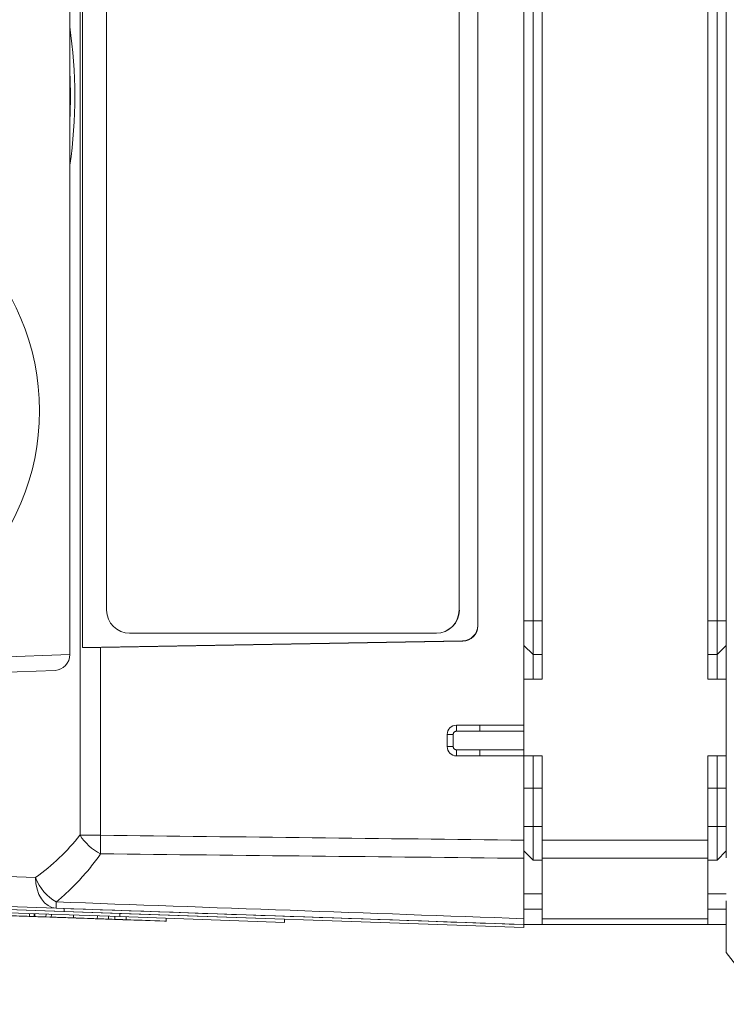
# Model space of a CAD drawing. Header units: millimetres. Extents: x 4 to 836, y 5 to 589.
# Tile 84 of 163: x 402 to 425, y 463 to 495. Entities that reach past the tile are written whole.
import ezdxf

# ---------------------------------------------------------------- set-up
doc = ezdxf.new("R2010")
doc.units = ezdxf.units.MM
doc.layers.add('1', color=7, linetype='Continuous', true_color=0xffffff)

msp = doc.modelspace()

# ---------------------------------------------------------------- linework, layer by layer
at = {"layer": '1', "color": 9, "linetype": 'Continuous', "lineweight": 18}
for p, q in [((424.995, 467.791), (424.995, 517.43)), ((418.995, 473.611), (418.995, 511.611)), ((424.395, 473.611), (424.395, 511.611)), ((418.695, 509.711), (418.695, 475.511)), ((424.695, 475.511), (424.695, 509.711)), ((418.695, 475.511), (418.695, 474.411)), ((424.695, 474.411), (424.695, 475.511)), ((418.395, 474.711), (418.695, 474.411)), ((424.695, 474.411), (424.995, 474.711)), ((418.695, 474.411), (418.695, 473.611)), ((418.995, 474.411), (418.695, 474.411)), ((424.695, 474.411), (424.395, 474.411)), ((424.695, 473.611), (424.695, 474.411)), ((418.995, 473.611), (418.395, 473.611)), ((424.995, 473.611), (424.395, 473.611)), ((418.395, 471.111), (418.395, 472.111)), ((418.995, 471.111), (418.395, 471.111)), ((418.695, 471.111), (418.695, 470.061)), ((418.995, 468.362), (418.995, 471.111)), ((424.995, 471.111), (424.395, 471.111)), ((424.395, 468.362), (424.395, 471.111)), ((424.695, 470.061), (424.695, 471.111)), ((418.695, 470.061), (418.695, 468.811)), ((424.695, 468.811), (424.695, 470.061)), ((418.695, 468.811), (418.695, 467.711)), ((424.695, 467.711), (424.695, 468.811)), ((418.995, 467.772), (418.995, 468.362)), ((424.395, 468.362), (424.395, 467.772)), ((418.395, 468.011), (418.695, 467.711)), ((418.995, 467.711), (418.695, 467.711)), ((418.995, 465.803), (418.995, 467.772)), ((424.395, 467.772), (424.395, 465.803)), ((424.695, 467.711), (424.395, 467.711)), ((424.695, 467.711), (424.995, 468.011)), ((418.995, 466.611), (418.395, 466.611)), ((424.995, 466.611), (424.395, 466.611)), ((424.995, 464.699), (424.995, 466.38)), ((418.995, 465.611), (418.995, 465.803)), ((424.395, 465.803), (424.395, 465.611)), ((418.995, 465.611), (418.395, 465.611)), ((424.395, 465.611), (418.995, 465.611)), ((424.995, 465.611), (424.395, 465.611)), ((424.995, 464.699), (426.29, 463.011))]:
    msp.add_line(p, q, dxfattribs=at)
at = {"layer": '1', "color": 252, "linetype": 'Continuous', "lineweight": 13}
for p, q in [((403.921, 468.522), (403.921, 516.7)), ((416.282, 475.861), (416.289, 475.861)), ((416.889, 475.358), (416.896, 475.351)), ((416.405, 474.852), (416.398, 474.859)), ((404.593, 474.646), (404.593, 468.522)), ((416.194, 471.913), (416.195, 472.111)), ((416.963, 472.111), (416.963, 471.911)), ((416.963, 471.911), (418.395, 471.911)), ((416.092, 471.811), (415.895, 471.811)), ((416.092, 471.411), (416.092, 471.811)), ((416.092, 471.411), (415.895, 471.411)), ((416.194, 471.309), (416.195, 471.111)), ((418.395, 471.311), (416.963, 471.311)), ((416.963, 471.311), (416.963, 471.111)), ((404.593, 468.522), (403.921, 468.522)), ((386.695, 467.694), (402.474, 467.143))]:
    msp.add_line(p, q, dxfattribs=at)
at = {"layer": '1', "color": 252, "linetype": 'Continuous', "lineweight": 18}
for p, q in [((418.395, 513.111), (418.395, 472.111)), ((404, 474.643), (404, 510.579)), ((416.889, 509.863), (416.889, 475.358)), ((416.896, 475.351), (416.896, 509.87)), ((404.789, 475.861), (404.789, 509.361)), ((416.282, 509.361), (416.282, 475.861)), ((416.289, 509.361), (416.289, 475.861)), ((415.533, 475.111), (405.539, 475.111)), ((415.54, 475.111), (415.533, 475.111)), ((416.398, 474.859), (404, 474.643)), ((404.593, 474.646), (416.405, 474.852)), ((416.195, 472.111), (416.963, 472.111)), ((416.963, 472.111), (418.395, 472.111)), ((415.895, 471.411), (415.895, 471.811)), ((416.963, 471.111), (416.195, 471.111)), ((418.395, 471.111), (416.963, 471.111)), ((418.395, 471.111), (418.395, 468.362)), ((418.395, 465.803), (418.395, 467.772)), ((403.146, 466.143), (387.66, 466.684))]:
    msp.add_line(p, q, dxfattribs=at)
at = {"layer": '1', "color": 27, "linetype": 'Continuous', "lineweight": 18}
for p, q in [((403.589, 510.807), (403.589, 474.414)), ((403.106, 473.898), (394.886, 473.611))]:
    msp.add_line(p, q, dxfattribs=at)
at = {"layer": '1', "color": 9, "linetype": 'Continuous', "lineweight": 13}
for p, q in [((418.395, 475.511), (418.695, 475.511)), ((418.995, 475.511), (418.695, 475.511)), ((424.695, 475.511), (424.395, 475.511)), ((424.995, 475.511), (424.695, 475.511)), ((418.395, 470.061), (418.695, 470.061)), ((418.995, 470.061), (418.695, 470.061)), ((424.695, 470.061), (424.395, 470.061)), ((424.695, 470.061), (424.995, 470.061)), ((418.395, 468.811), (418.695, 468.811)), ((418.995, 468.811), (418.695, 468.811)), ((424.695, 468.811), (424.395, 468.811)), ((424.695, 468.811), (424.995, 468.811)), ((418.995, 468.362), (424.395, 468.362)), ((424.395, 467.772), (418.995, 467.772)), ((418.395, 466.111), (418.995, 466.111)), ((424.395, 466.111), (424.995, 466.111)), ((418.995, 465.803), (424.395, 465.803))]:
    msp.add_line(p, q, dxfattribs=at)
at = {"layer": '1', "color": 27, "linetype": 'Continuous', "lineweight": 13}
msp.add_line((394.886, 474.11), (403.589, 474.414), dxfattribs=at)
at = {"layer": '1', "color": 7, "linetype": 'Continuous', "lineweight": 18}
for p, q in [((387.903, 466.475), (405.219, 465.87)), ((387.907, 466.575), (405.222, 465.97)), ((405.222, 465.97), (405.219, 465.87)), ((405.219, 465.87), (410.589, 465.682)), ((405.222, 465.97), (410.593, 465.782)), ((410.593, 465.782), (410.589, 465.682))]:
    msp.add_line(p, q, dxfattribs=at)
at = {"layer": '1', "color": 18, "linetype": 'Continuous', "lineweight": 18}
for p, q in [((387.91, 466.575), (403.401, 466.034)), ((403.146, 466.143), (403.404, 466.134)), ((403.401, 466.034), (403.404, 466.134)), ((403.404, 466.134), (418.395, 465.611)), ((403.401, 466.034), (418.392, 465.511)), ((418.392, 465.511), (418.395, 465.611))]:
    msp.add_line(p, q, dxfattribs=at)
at = {"layer": '1', "color": 5, "linetype": 'Continuous', "lineweight": 18}
for p, q in [((402.275, 465.973), (402.272, 465.865)), ((402.426, 465.859), (402.43, 465.967)), ((402.448, 465.967), (402.444, 465.859)), ((402.986, 465.948), (402.982, 465.84)), ((403.709, 465.923), (403.705, 465.815)), ((404.486, 465.896), (404.482, 465.788)), ((405.058, 465.876), (405.054, 465.768)), ((406.73, 465.709), (406.734, 465.817))]:
    msp.add_line(p, q, dxfattribs=at)
at = {"layer": '1', "color": 5, "linetype": 'Continuous', "lineweight": 13}
for p, q in [((402.814, 465.954), (402.81, 465.859)), ((404.847, 465.787), (404.85, 465.883)), ((405.427, 465.863), (405.423, 465.767))]:
    msp.add_line(p, q, dxfattribs=at)
at = {"layer": '1', "color": 27, "linetype": 'Continuous', "lineweight": 13}
msp.add_arc((394.851, 482.361), 7.75, 270.258, 89.742, dxfattribs=at)
at = {"layer": '1', "color": 252, "linetype": 'Continuous', "lineweight": 18}
for centre, start, end in [((416.195, 471.811), 90, 180), ((416.195, 471.411), 180, 270)]:
    msp.add_arc(centre, 0.3, start, end, dxfattribs=at)
for centre, major_axis, ratio, start_param, end_param in [((395.974, 492.611), (0, -11), 0.707107, 1.365768, 1.778421), ((405.539, 475.861), (0, -0.75), 0.999391, 4.712389, 6.283185), ((415.533, 475.861), (0, -0.75), 0.999391, 0, 1.570796), ((415.54, 475.861), (0, 0.75), 0.999391, 3.141593, 4.712389), ((416.388, 475.359), (0.428, -0.26), 0.997308, 5.277434, 6.828351), ((416.395, 475.352), (0.428, -0.26), 0.997308, 5.277434, 6.828351), ((404.628, 474.681), (1, 0.019), 0.034915, 4.033531, 4.676829)]:
    msp.add_ellipse(centre, major_axis=major_axis, ratio=ratio, start_param=start_param, end_param=end_param, dxfattribs=at)
at = {"layer": '1', "color": 252, "linetype": 'Continuous', "lineweight": 13}
for centre, major_axis, ratio, start_param, end_param in [((396.893, 492.611), (0, -9.5), 0.707107, 1.49065, 1.650943), ((398.159, 473.111), (7.367, 0), 0.99939, 5.338076, 5.610261), ((404.628, 468.522), (0.782, -0.624), 0.529088, 4.126635, 5.070538), ((404.628, 468.522), (-0.012, -1), 0.034897, 4.712801, 5.363836), ((403.181, 467.143), (-0.035, -0.999), 0.706891, 4.737069, 6.283185), ((403.181, 467.143), (0.585, -0.811), 0.629764, 4.285595, 5.384655), ((403.181, 467.143), (-0.035, -0.999), 0.011831, 5.629885, 6.283185)]:
    msp.add_ellipse(centre, major_axis=major_axis, ratio=ratio, start_param=start_param, end_param=end_param, dxfattribs=at)
at = {"layer": '1', "color": 27, "linetype": 'Continuous', "lineweight": 18}
msp.add_ellipse((403.105, 474.398), major_axis=(0.19, 0.467), ratio=0.954432, start_param=3.545796, end_param=5.115375, dxfattribs=at)
at = {"layer": '1', "color": 252, "linetype": 'Continuous', "lineweight": 13}
for points, knots in [([(416.092, 471.811), (416.092, 471.818), (416.092, 471.824), (416.095, 471.837), (416.097, 471.844), (416.102, 471.856), (416.105, 471.862), (416.113, 471.873), (416.117, 471.878), (416.126, 471.888), (416.132, 471.892), (416.143, 471.899), (416.149, 471.902), (416.161, 471.908), (416.168, 471.909), (416.181, 471.912), (416.187, 471.913), (416.194, 471.913)], [0, 0, 0, 0, 0.125, 0.125, 0.25, 0.25, 0.375, 0.375, 0.5, 0.5, 0.625, 0.625, 0.75, 0.75, 0.875, 0.875, 1, 1, 1, 1]), ([(416.194, 471.309), (416.187, 471.309), (416.181, 471.31), (416.167, 471.312), (416.161, 471.314), (416.149, 471.319), (416.143, 471.322), (416.132, 471.33), (416.126, 471.334), (416.117, 471.343), (416.113, 471.349), (416.105, 471.36), (416.102, 471.365), (416.097, 471.378), (416.095, 471.384), (416.092, 471.397), (416.092, 471.404), (416.092, 471.411)], [0, 0, 0, 0, 0.125, 0.125, 0.25, 0.25, 0.375, 0.375, 0.5, 0.5, 0.625, 0.625, 0.75, 0.75, 0.875, 0.875, 1, 1, 1, 1]), ([(404.593, 467.916), (404.484, 467.761), (404.372, 467.613), (404.143, 467.329), (404.025, 467.193), (403.783, 466.933), (403.659, 466.808), (403.406, 466.57), (403.277, 466.457), (403.146, 466.349)], [0, 0, 0, 0, 0.25, 0.25, 0.5, 0.5, 0.75, 0.75, 1, 1, 1, 1])]:
    msp.add_open_spline(points, degree=3, knots=knots, dxfattribs=at)
for points in [[(416.194, 471.913), (416.45, 471.911), (416.707, 471.911), (416.963, 471.911)], [(416.963, 471.311), (416.707, 471.311), (416.45, 471.31), (416.194, 471.309)], [(404.593, 468.522), (409.194, 468.467), (413.794, 468.414), (418.395, 468.362)], [(418.395, 467.772), (413.794, 467.819), (409.194, 467.867), (404.593, 467.916)], [(403.146, 466.349), (408.229, 466.167), (413.312, 465.985), (418.395, 465.803)]]:
    msp.add_open_spline(points, degree=3, dxfattribs=at)
at = {"layer": '1', "color": 252, "linetype": 'Continuous', "lineweight": 18}
for points, knots in [([(418.395, 468.362), (418.395, 468.309), (418.395, 468.204), (418.395, 468.102), (418.395, 468.001), (418.395, 467.904), (418.395, 467.815), (418.395, 467.772)], [0, 0, 0, 0, 0.25, 0.5, 0.5, 0.75, 1, 1, 1, 1]), ([(418.395, 465.803), (418.395, 465.772), (418.395, 465.717), (418.395, 465.677), (418.395, 465.644), (418.395, 465.619), (418.395, 465.611), (418.395, 465.611)], [0, 0, 0, 0, 0.250117, 0.500234, 0.500234, 0.750351, 1, 1, 1, 1])]:
    msp.add_open_spline(points, degree=3, knots=knots, dxfattribs=at)
msp.add_open_spline([(418.395, 465.611), (413.312, 465.788), (408.229, 465.966), (403.146, 466.143)], degree=3, dxfattribs=at)
at = {"layer": '1', "color": 5, "linetype": 'Continuous', "lineweight": 18}
for points, knots in [([(401.219, 465.914), (401.219, 465.914), (401.237, 465.914), (401.272, 465.912), (401.311, 465.911), (401.349, 465.91), (401.387, 465.908), (401.461, 465.906), (401.541, 465.903), (401.591, 465.901), (401.823, 465.893), (402.056, 465.885), (402.29, 465.877), (402.479, 465.87), (402.471, 465.87), (402.272, 465.877)], [0, 0, 0, 0, 0.045842, 0.045842, 0.045842, 0.103334, 0.103334, 0.103334, 0.191457, 0.191457, 0.191457, 0.706536, 0.706536, 0.706536, 1, 1, 1, 1]), ([(402.445, 465.871), (402.446, 465.871), (402.462, 465.871), (402.494, 465.87), (402.531, 465.868), (402.567, 465.867), (402.604, 465.866), (402.67, 465.863), (402.744, 465.861), (402.81, 465.859)], [0, 0, 0, 0, 0.226315, 0.226315, 0.226315, 0.533774, 0.533774, 0.533774, 1, 1, 1, 1]), ([(402.81, 465.859), (403.156, 465.847), (403.502, 465.834), (403.848, 465.822), (404.082, 465.814), (404.064, 465.815), (403.824, 465.823), (403.784, 465.825), (403.745, 465.826), (403.705, 465.827)], [0, 0, 0, 0, 0.606778, 0.606778, 0.606778, 0.930142, 0.930142, 0.930142, 1, 1, 1, 1]), ([(402.982, 465.853), (402.982, 465.853), (402.999, 465.852), (403.031, 465.851), (403.067, 465.85), (403.103, 465.848), (403.139, 465.847), (403.202, 465.845), (403.272, 465.842), (403.344, 465.84), (403.464, 465.836), (403.585, 465.832), (403.705, 465.827)], [0, 0, 0, 0, 0.118376, 0.118376, 0.118376, 0.276687, 0.276687, 0.276687, 0.516938, 0.516938, 0.516938, 1, 1, 1, 1]), ([(403.705, 465.827), (403.706, 465.827), (403.751, 465.826), (403.984, 465.818), (404.119, 465.813), (404.284, 465.807), (404.342, 465.805), (404.4, 465.803), (404.458, 465.801)], [0, 0, 0, 0, 0.290369, 0.290369, 0.791745, 0.791745, 0.791745, 1, 1, 1, 1]), ([(404.483, 465.8), (404.482, 465.8), (404.499, 465.8), (404.533, 465.798), (404.569, 465.797), (404.605, 465.796), (404.64, 465.795), (404.71, 465.792), (404.786, 465.79), (404.847, 465.787)], [0, 0, 0, 0, 0.236545, 0.236545, 0.236545, 0.532193, 0.532193, 0.532193, 1, 1, 1, 1]), ([(404.847, 465.787), (405.163, 465.776), (405.478, 465.765), (405.796, 465.754), (405.897, 465.751), (405.945, 465.749), (405.945, 465.749)], [0, 0, 0, 0, 0.814052, 0.814052, 0.814052, 1, 1, 1, 1]), ([(405.055, 465.78), (405.055, 465.78), (405.071, 465.78), (405.104, 465.778), (405.142, 465.777), (405.179, 465.776), (405.217, 465.775), (405.283, 465.772), (405.357, 465.77), (405.423, 465.767)], [0, 0, 0, 0, 0.228069, 0.228069, 0.228069, 0.540224, 0.540224, 0.540224, 1, 1, 1, 1]), ([(405.423, 465.767), (405.842, 465.753), (406.261, 465.738), (406.68, 465.723), (406.714, 465.722), (406.73, 465.722), (406.73, 465.722)], [0, 0, 0, 0, 0.937066, 0.937066, 0.937066, 1, 1, 1, 1])]:
    msp.add_open_spline(points, degree=3, knots=knots, dxfattribs=at)
msp.add_open_spline([(402.272, 465.877), (402.273, 465.877), (402.326, 465.875), (402.423, 465.872)], degree=3, dxfattribs=at)

doc.saveas('drawing.dxf')
